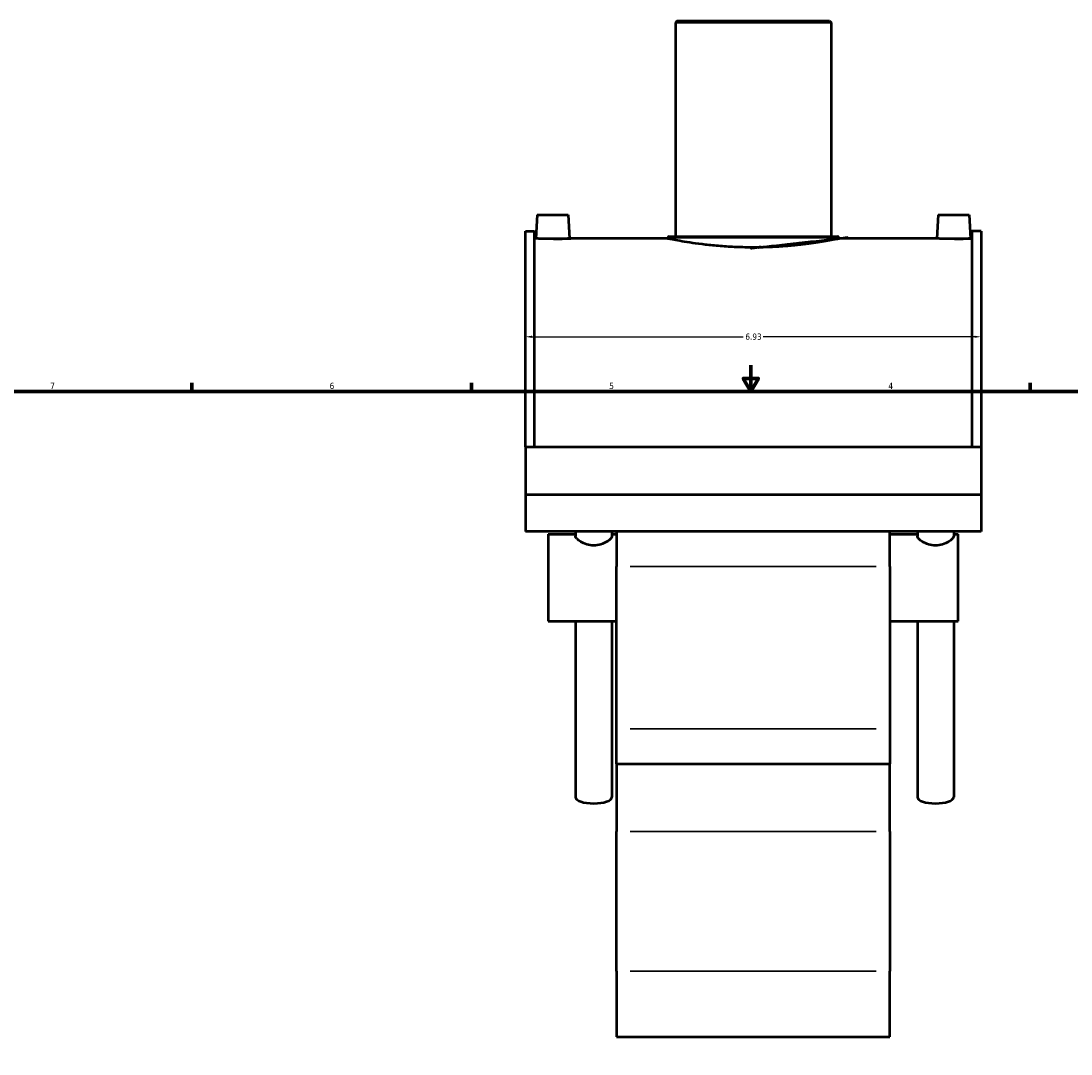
# Model space of a CAD drawing. Header units: inches. Extents: x -10.1 to 53.8, y 0.6 to 56.1.
# Tile 3 of 8: x 5.9 to 21.9, y 10.9 to 26.6. Entities that reach past the tile are written whole.
import ezdxf

# ---------------------------------------------------------------- set-up
doc = ezdxf.new("R2010")
doc.units = ezdxf.units.IN
doc.header["$MEASUREMENT"] = 0
for name, color, linetype, lineweight in [('Border (ANSI)', 7, 'Continuous', 70), ('Dimension (ANSI)', 7, 'Continuous', 25), ('Visible (ANSI)', 7, 'Continuous', 50), ('Visible Narrow (ANSI)', 7, 'Continuous', 35)]:
    doc.layers.add(name, color=color, linetype=linetype, lineweight=lineweight)
doc.styles.add('Note Text (ANSI)', font='tahoma.ttf')
doc.dimstyles.new('Default (ANSI)', dxfattribs={"dimtxt": 0.09448818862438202, "dimasz": 0.09842519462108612, "dimexe": 0.125, "dimexo": 0.0625, "dimgap": 0.03149606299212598, "dimtad": 0, "dimtih": 1, "dimtoh": 1, "dimrnd": 1e-08, "dimzin": 4, "dimdsep": 46, "dimtxsty": 'Note Text (ANSI)', "dimcen": 0.09, "dimdle": 0.3937007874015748, "dimclrd": 256, "dimclre": 256, "dimclrt": 5, "dimadec": 0, "dimazin": 1, "dimtfac": 1, "dimtofl": 0, "dimtmove": 0, "dimatfit": 3, "dimfxl": 1, "dimtolj": 1, "dimtzin": 4, "dimlwd": -1, "dimlwe": -1, "dimarcsym": 0})

# ---------------------------------------------------------------- blocks, each defined once
blk = doc.blocks.new('Borders Default Border')
at = {"layer": 'Border (ANSI)'}
for p, q in [((8.500000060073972, 21.00000006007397), (8.500000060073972, 21.13448766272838)), ((12.7499993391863, 21.00000006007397), (12.7499993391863, 21.13448766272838)), ((21.24999939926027, 21.00000006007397), (21.24999939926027, 21.13448766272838))]:
    blk.add_line(p, q, dxfattribs=at)
at = {"layer": 'Border (ANSI)', "flags": 128}
for points in [[(17.00000012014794, 21.39999960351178), (17.00000012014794, 21.00000006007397), (16.88453043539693, 21.19999983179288), (17.11546980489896, 21.19999983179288), (17.00000012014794, 21.00000006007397)], [(0.4999999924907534, 0.9999999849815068), (0.4999999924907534, 21.00000006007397), (33.49999855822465, 21.00000006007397), (33.49999855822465, 0.9999999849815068), (0.4999999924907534, 0.9999999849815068)]]:
    blk.add_lwpolyline(points, dxfattribs=at)
at = {"layer": 'Border (ANSI)', "color": 5, "true_color": 0x0000ff, "char_height": 0.09448818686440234, "attachment_point": 7, "style": 'Note Text (ANSI)'}
for s, insert in [('7', (6.345746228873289, 21.04)), ('6', (10.59483913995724, 21.03800916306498)), ('5', (14.84733363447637, 21.03800916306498)), ('4', (19.0920422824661, 21.04))]:
    blk.add_mtext(s, dxfattribs=dict(at, insert=insert))
blk = doc.blocks.new('*D8')
at = {"layer": 'Defpoints', "color": 0, "transparency": 16777216}
for p in [(20.50185156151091, 21.83440499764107), (13.57185156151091, 21.67034872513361), (20.50185156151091, 21.67034872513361)]:
    blk.add_point(p, dxfattribs=at)
at = {"layer": 'Dimension (ANSI)', "transparency": 16777216}
for p, q in [((13.670276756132, 21.83440499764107), (16.88564296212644, 21.83440499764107)), ((20.40342636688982, 21.83440499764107), (17.18806016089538, 21.83440499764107))]:
    blk.add_line(p, q, dxfattribs=at)
for points in [[(13.670276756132, 21.85080919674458), (13.670276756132, 21.81800079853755), (13.57185156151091, 21.83440499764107)], [(20.40342636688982, 21.85080919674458), (20.40342636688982, 21.81800079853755), (20.50185156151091, 21.83440499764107)]]:
    blk.add_solid(points, dxfattribs=at)
at = {"layer": 'Dimension (ANSI)', "color": 5, "transparency": 16777216, "insert": (16.91713902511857, 21.88361627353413), "char_height": 0.09448818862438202, "attachment_point": 1, "style": 'Note Text (ANSI)'}
blk.add_mtext('\\A1;6.93', dxfattribs=at)

msp = doc.modelspace()

# ---------------------------------------------------------------- linework, layer by layer
at = {"layer": 'Visible (ANSI)'}
for p, q in [((15.87744211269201, 26.63782399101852), (15.85378069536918, 26.61416257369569)), ((18.21992242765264, 26.61416257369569), (15.85378069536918, 26.61416257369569)), ((15.85378069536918, 26.61416257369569), (15.85378069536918, 23.36062399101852)), ((15.87744211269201, 26.63782399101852), (18.19626101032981, 26.63782399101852)), ((18.19626101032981, 26.63782399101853), (18.21992242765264, 26.61416257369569)), ((18.21992242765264, 26.61416257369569), (18.21992242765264, 23.36062399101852)), ((13.75143108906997, 23.68892635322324), (13.73250651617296, 23.32782399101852)), ((13.75143108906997, 23.68892635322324), (14.22387203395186, 23.68892635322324)), ((14.22387203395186, 23.68892635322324), (14.24279660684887, 23.32782399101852)), ((19.84983108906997, 23.68892635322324), (19.83090651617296, 23.32782399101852)), ((19.84983108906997, 23.68892635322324), (20.32227203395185, 23.68892635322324)), ((20.32227203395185, 23.68892635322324), (20.34119660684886, 23.32782399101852)), ((13.57185156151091, 20.16097594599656), (13.57185156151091, 23.4382964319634)), ((13.57185156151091, 23.4382964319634), (13.71045156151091, 23.4382964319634)), ((13.71045156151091, 20.16097594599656), (13.71045156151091, 23.4382964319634)), ((13.73250651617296, 23.32782399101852), (13.71045156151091, 23.32782399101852)), ((15.735473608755, 23.32782399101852), (14.24279660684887, 23.32782399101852)), ((15.735473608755, 23.33696257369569), (15.735473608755, 23.32782399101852)), ((15.75913502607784, 23.36062399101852), (18.31456809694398, 23.36062399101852)), ((18.33822951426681, 23.33696257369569), (18.33822951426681, 23.32782399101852)), ((19.83090651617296, 23.32782399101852), (18.33822951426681, 23.32782399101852)), ((20.36325156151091, 23.32782399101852), (20.34119660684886, 23.32782399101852)), ((20.36325156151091, 23.4382964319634), (20.36325156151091, 20.16097594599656)), ((20.50185156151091, 23.4382964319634), (20.36325156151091, 23.4382964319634)), ((20.50185156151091, 23.4382964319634), (20.50185156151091, 20.16097594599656)), ((13.57185156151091, 20.16097594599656), (20.50185156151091, 20.16097594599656)), ((13.57185156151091, 20.16097594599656), (13.57185156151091, 19.43430498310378)), ((20.50185156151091, 20.16097594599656), (20.50185156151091, 19.43430498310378)), ((13.57185156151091, 19.43430498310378), (20.50185156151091, 19.43430498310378)), ((13.57185156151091, 19.43430498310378), (13.57185156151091, 18.87339194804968)), ((20.50185156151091, 19.43430498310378), (20.50185156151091, 18.87339194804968)), ((20.50185156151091, 18.87339194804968), (13.57185156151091, 18.87339194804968)), ((14.33517045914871, 18.87339194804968), (14.33517045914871, 18.80143130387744)), ((14.88753266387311, 18.87339194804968), (14.88753266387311, 18.80143130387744)), ((14.95785156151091, 18.87339194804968), (14.95785156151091, 18.33803583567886)), ((19.11585156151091, 18.33803583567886), (19.11585156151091, 18.87339194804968)), ((19.5326704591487, 18.87339194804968), (19.5326704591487, 18.80143130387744)), ((20.08503266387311, 18.87339194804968), (20.08503266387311, 18.80143130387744)), ((13.91835156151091, 18.83371129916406), (13.91835156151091, 17.50804200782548)), ((13.91835156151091, 18.83371129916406), (14.33517045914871, 18.83371129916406)), ((14.88753266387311, 18.83371129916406), (14.95785156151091, 18.83371129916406)), ((19.11585156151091, 18.83371129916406), (19.5326704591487, 18.83371129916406)), ((20.08503266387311, 18.83371129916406), (20.15535156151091, 18.83371129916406)), ((20.15535156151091, 17.50804200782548), (20.15535156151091, 18.83371129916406)), ((14.95785156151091, 15.8698073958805), (14.95785156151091, 18.33803583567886)), ((19.11585156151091, 18.33803583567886), (19.11585156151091, 15.8698073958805)), ((13.91835156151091, 17.50804200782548), (14.49474623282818, 17.50804200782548)), ((14.33517045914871, 17.50804200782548), (14.33517045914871, 14.83024080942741)), ((14.72795689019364, 17.50804200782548), (14.95785156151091, 17.50804200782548)), ((14.88753266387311, 17.50804200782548), (14.88753266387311, 14.83024080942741)), ((19.11585156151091, 17.50804200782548), (19.69224623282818, 17.50804200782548)), ((19.5326704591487, 17.50804200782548), (19.5326704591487, 14.83024080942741)), ((19.92545689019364, 17.50804200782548), (20.15535156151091, 17.50804200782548)), ((20.08503266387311, 17.50804200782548), (20.08503266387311, 14.83024080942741)), ((14.95785156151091, 15.33850312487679), (14.95785156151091, 15.8698073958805)), ((19.11585156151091, 15.8698073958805), (19.11585156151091, 15.33850312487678)), ((14.95785156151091, 15.33850312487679), (14.95785156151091, 14.30793932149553)), ((14.95785156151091, 15.33850312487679), (19.11585156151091, 15.33850312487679)), ((19.11585156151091, 14.30793932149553), (19.11585156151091, 15.33850312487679)), ((14.95785156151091, 12.18166860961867), (14.95785156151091, 14.30793932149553)), ((19.11585156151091, 14.30793932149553), (19.11585156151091, 12.18166860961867)), ((14.95785156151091, 12.18166860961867), (14.95785156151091, 11.18439879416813)), ((19.11585156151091, 11.18439879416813), (19.11585156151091, 12.18166860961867)), ((14.95785156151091, 11.18439879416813), (19.11585156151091, 11.18439879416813))]:
    msp.add_line(p, q, dxfattribs=at)
for centre, start, end in [((15.75913502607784, 23.33696257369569), 90, 180), ((18.31456809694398, 23.33696257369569), 0, 90)]:
    msp.add_arc(centre, 0.02366141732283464, start, end, dxfattribs=at)
for centre, major_axis in [((14.61135156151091, 14.83024080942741), (0.2761811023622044, 3.496765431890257e-16)), ((19.80885156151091, 14.83024080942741), (0.2761811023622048, 3.496765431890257e-16))]:
    msp.add_ellipse(centre, major_axis=major_axis, ratio=0.3420201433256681, start_param=3.14159265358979, end_param=6.283185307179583, dxfattribs=at)
for points, knots in [([(13.98765156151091, 23.32267999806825), (13.95559047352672, 23.32267999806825), (13.92139868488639, 23.32294885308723), (13.85851650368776, 23.32391998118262), (13.82982573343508, 23.32460825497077), (13.78453765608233, 23.32589992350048), (13.764917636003, 23.32658714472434), (13.73890206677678, 23.3275560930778), (13.73250651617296, 23.32782399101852), (13.73250651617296, 23.32782399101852)], [0, 0, 0, 0, 0.2443054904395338, 0.2443054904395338, 0.4886109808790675, 0.4886109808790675, 0.7328576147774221, 0.7328576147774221, 0.9771042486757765, 0.9771042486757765, 0.9771042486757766, 0.9771042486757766]), ([(14.24279660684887, 23.32782399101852), (14.24279660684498, 23.32782399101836), (14.23640105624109, 23.32755609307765), (14.21038548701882, 23.32658714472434), (14.1907654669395, 23.32589992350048), (14.14547738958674, 23.32460825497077), (14.11678661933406, 23.32391998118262), (14.05390443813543, 23.32294885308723), (14.0197126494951, 23.32267999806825), (13.98765156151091, 23.32267999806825)], [2.931312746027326, 2.931312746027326, 2.931312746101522, 2.931312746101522, 3.17555937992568, 3.17555937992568, 3.419806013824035, 3.419806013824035, 3.664111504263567, 3.664111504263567, 3.908416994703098, 3.908416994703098, 3.908416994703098, 3.908416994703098]), ([(17.03685156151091, 23.19290197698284), (16.95489623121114, 23.19290197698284), (16.87021870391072, 23.19456857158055), (16.70192737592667, 23.20136056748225), (16.618311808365, 23.20648072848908), (16.45806769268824, 23.21930967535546), (16.38130706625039, 23.22701614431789), (16.23941228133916, 23.24350701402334), (16.17428062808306, 23.25227449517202), (16.05899972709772, 23.26917604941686), (16.00487320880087, 23.27790700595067), (15.90939734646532, 23.29426510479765), (15.86804152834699, 23.30187620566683), (15.80156331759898, 23.31451222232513), (15.77638807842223, 23.31953637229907), (15.74333929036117, 23.32619438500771), (15.735473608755, 23.32782399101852), (15.735473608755, 23.32782399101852)], [0, 0, 0, 0, 0.6244996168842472, 0.6244996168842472, 1.248999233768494, 1.248999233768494, 1.873498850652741, 1.873498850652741, 2.497998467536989, 2.497998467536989, 3.122459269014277, 3.122459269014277, 3.746920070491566, 3.746920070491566, 4.371380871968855, 4.371380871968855, 4.995841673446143, 4.995841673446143, 4.995841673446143, 4.995841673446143]), ([(18.33822951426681, 23.32782399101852), (18.33822951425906, 23.32782399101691), (18.3303638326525, 23.32619438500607), (18.29731504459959, 23.31953637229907), (18.27213980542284, 23.31451222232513), (18.20566159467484, 23.30187620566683), (18.1643057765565, 23.29426510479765), (18.06882991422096, 23.27790700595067), (18.0147033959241, 23.26917604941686), (17.89942249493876, 23.25227449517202), (17.83429084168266, 23.24350701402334), (17.69239605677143, 23.22701614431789), (17.61563543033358, 23.21930967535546), (17.45539131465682, 23.20648072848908), (17.37177574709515, 23.20136056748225), (17.2034844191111, 23.19456857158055), (17.11880689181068, 23.19290197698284), (17.03685156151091, 23.19290197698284)], [14.98752502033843, 14.98752502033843, 14.98752502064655, 14.98752502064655, 15.61198582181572, 15.61198582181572, 16.23644662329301, 16.23644662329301, 16.8609074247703, 16.8609074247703, 17.48536822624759, 17.48536822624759, 18.10986784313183, 18.10986784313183, 18.73436746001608, 18.73436746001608, 19.35886707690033, 19.35886707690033, 19.98336669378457, 19.98336669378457, 19.98336669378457, 19.98336669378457]), ([(20.08605156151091, 23.32267999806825), (20.05399047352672, 23.32267999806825), (20.01979868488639, 23.32294885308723), (19.95691650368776, 23.32391998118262), (19.92822573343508, 23.32460825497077), (19.88293765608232, 23.32589992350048), (19.863317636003, 23.32658714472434), (19.83730206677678, 23.3275560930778), (19.83090651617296, 23.32782399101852), (19.83090651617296, 23.32782399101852)], [0, 0, 0, 0, 0.2443054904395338, 0.2443054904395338, 0.4886109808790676, 0.4886109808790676, 0.7328576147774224, 0.7328576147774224, 0.9771042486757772, 0.9771042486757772, 0.9771042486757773, 0.9771042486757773]), ([(20.34119660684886, 23.32782399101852), (20.34119660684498, 23.32782399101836), (20.33480105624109, 23.32755609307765), (20.30878548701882, 23.32658714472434), (20.28916546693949, 23.32589992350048), (20.24387738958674, 23.32460825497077), (20.21518661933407, 23.32391998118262), (20.15230443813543, 23.32294885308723), (20.1181126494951, 23.32267999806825), (20.08605156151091, 23.32267999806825)], [2.931312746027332, 2.931312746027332, 2.931312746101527, 2.931312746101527, 3.175559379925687, 3.175559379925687, 3.419806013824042, 3.419806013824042, 3.664111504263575, 3.664111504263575, 3.908416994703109, 3.908416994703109, 3.908416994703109, 3.908416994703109]), ([(14.88753266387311, 18.80143130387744), (14.88753266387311, 18.79066082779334), (14.88050207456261, 18.77637204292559), (14.85230116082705, 18.74517130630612), (14.83114894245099, 18.7283770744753), (14.78253585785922, 18.6994452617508), (14.75167751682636, 18.68532881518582), (14.68366962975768, 18.66570357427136), (14.64648174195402, 18.66039484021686), (14.5762213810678, 18.66039484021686), (14.53903349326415, 18.66570357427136), (14.47102560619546, 18.68532881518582), (14.4401672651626, 18.6994452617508), (14.39155418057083, 18.7283770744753), (14.37040196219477, 18.74517130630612), (14.34220104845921, 18.77637204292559), (14.33517045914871, 18.79066082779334), (14.33517045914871, 18.80143130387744)], [1.075705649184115, 1.075705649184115, 1.075705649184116, 1.075705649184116, 1.341939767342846, 1.341939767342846, 1.608173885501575, 1.608173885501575, 1.875865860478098, 1.875865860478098, 2.14355783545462, 2.14355783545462, 2.411249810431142, 2.411249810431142, 2.678941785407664, 2.678941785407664, 2.945175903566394, 2.945175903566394, 3.211410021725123, 3.211410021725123, 3.211410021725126, 3.211410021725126]), ([(20.08503266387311, 18.80143130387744), (20.08503266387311, 18.79066082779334), (20.07800207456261, 18.77637204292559), (20.04980116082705, 18.74517130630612), (20.02864894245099, 18.7283770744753), (19.98003585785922, 18.6994452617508), (19.94917751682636, 18.68532881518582), (19.88116962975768, 18.66570357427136), (19.84398174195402, 18.66039484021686), (19.7737213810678, 18.66039484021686), (19.73653349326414, 18.66570357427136), (19.66852560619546, 18.68532881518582), (19.6376672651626, 18.6994452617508), (19.58905418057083, 18.7283770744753), (19.56790196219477, 18.74517130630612), (19.53970104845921, 18.77637204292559), (19.5326704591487, 18.79066082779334), (19.5326704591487, 18.80143130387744)], [1.075705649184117, 1.075705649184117, 1.075705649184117, 1.075705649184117, 1.341939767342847, 1.341939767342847, 1.608173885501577, 1.608173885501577, 1.875865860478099, 1.875865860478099, 2.143557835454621, 2.143557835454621, 2.411249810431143, 2.411249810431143, 2.678941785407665, 2.678941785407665, 2.945175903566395, 2.945175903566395, 3.211410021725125, 3.211410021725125, 3.211410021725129, 3.211410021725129]), ([(14.49475024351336, 17.50804373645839), (14.49814176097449, 17.50804266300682), (14.50156936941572, 17.50804840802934), (14.53903349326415, 17.50817002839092), (14.5762213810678, 17.50862067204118), (14.64648174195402, 17.50862067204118), (14.68366962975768, 17.50817002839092), (14.7211337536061, 17.50804840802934), (14.72456136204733, 17.50804266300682), (14.72795287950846, 17.50804373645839)], [1.84862600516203, 1.84862600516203, 1.84862600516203, 1.84862600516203, 1.875865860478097, 1.875865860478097, 2.14355783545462, 2.14355783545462, 2.411249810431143, 2.411249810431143, 2.438489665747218, 2.438489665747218, 2.438489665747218, 2.438489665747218]), ([(19.69225024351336, 17.50804373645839), (19.69564176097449, 17.50804266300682), (19.69906936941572, 17.50804840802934), (19.73653349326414, 17.50817002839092), (19.7737213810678, 17.50862067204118), (19.84398174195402, 17.50862067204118), (19.88116962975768, 17.50817002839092), (19.9186337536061, 17.50804840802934), (19.92206136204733, 17.50804266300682), (19.92545287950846, 17.50804373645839)], [1.84862600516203, 1.84862600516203, 1.84862600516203, 1.84862600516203, 1.875865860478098, 1.875865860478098, 2.143557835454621, 2.143557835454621, 2.411249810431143, 2.411249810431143, 2.438489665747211, 2.438489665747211, 2.438489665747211, 2.438489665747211])]:
    msp.add_open_spline(points, degree=3, knots=knots, dxfattribs=at)
at = {"layer": 'Visible Narrow (ANSI)'}
for p, q in [((18.32220739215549, 23.33696257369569), (15.75149573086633, 23.33696257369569)), ((15.16575156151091, 18.33803583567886), (18.90795156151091, 18.33803583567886)), ((15.16575156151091, 15.8698073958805), (18.90795156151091, 15.8698073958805)), ((15.16575156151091, 14.30793932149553), (18.90795156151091, 14.30793932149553)), ((15.16575156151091, 12.18166860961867), (18.90795156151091, 12.18166860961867))]:
    msp.add_line(p, q, dxfattribs=at)

# ---------------------------------------------------------------- block references
msp.add_blockref('Borders Default Border', (0, 0))

# ---------------------------------------------------------------- dimensions: what is measured, and where the dimension line sits
at = {"layer": 'Dimension (ANSI)'}
dim = msp.add_linear_dim(base=(20.50185156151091, 21.83440499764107), p1=(13.57185156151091, 21.67034872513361), p2=(20.50185156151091, 21.67034872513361), angle=180, dimstyle='Default (ANSI)', override={"dimgap": 0.03149606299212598, "dimtih": 0, "dimtoh": 0, "dimdec": 2, "dimse1": 1, "dimse2": 1, "dimtol": 0, "dimlim": 0, "dimtp": 0, "dimtm": -0, "dimtdec": 2, "dimatfit": 1}, dxfattribs=at)
dim.commit()
dim.dimension.update_dxf_attribs({"geometry": '*D8', "text_midpoint": (17.03685156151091, 21.83440499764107), "dimtype": 160})

doc.saveas('drawing.dxf')
